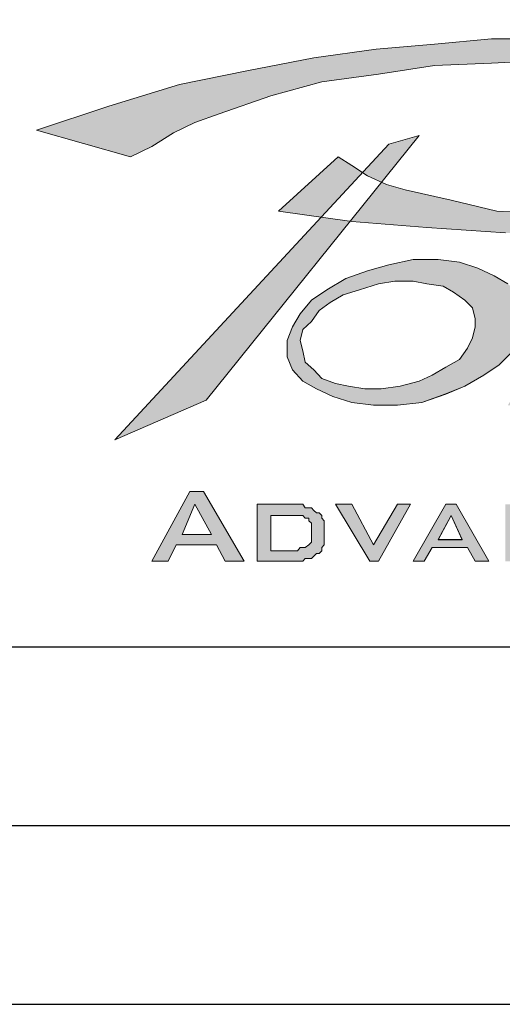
# Paper-space layout 'A4-H (Narrow)' of a CAD drawing. Header units: millimetres. Extents: x -4 to 293, y -4 to 206.
# Tile 3 of 16: x 91 to 104, y -4 to 24. Entities that reach past the tile are written whole.
import ezdxf

# ---------------------------------------------------------------- set-up
doc = ezdxf.new("R2010")
doc.units = ezdxf.units.MM
for name, color, linetype in [('Disegno1', 2, 'Continuous'), ('Tabella', 7, 'Continuous'), ('TabellaCampi', 2, 'Continuous'), ('TabellaIntestazioni', 1, 'Continuous')]:
    doc.layers.add(name, color=color, linetype=linetype)
doc.styles.get("Standard").update_dxf_attribs({"font": 'arial.ttf', "height": 4})

# ---------------------------------------------------------------- blocks, each defined once
blk = doc.blocks.new('L')
h = blk.add_hatch(color=5)
h.paths.add_polyline_path([(50.912, 9.696), (50.695, 9.334), (50.454, 9.021), (50.164, 8.659), (49.923, 8.274), (49.634, 7.912), (49.417, 7.526), (49.176, 7.213), (48.959, 6.852), (48.887, 6.707), (48.887, 6.466), (48.959, 6.321), (49.031, 6.177), (49.176, 6.104), (49.321, 6.008), (49.489, 5.935), (49.706, 5.935), (50.164, 5.935), (50.622, 6.104), (51.056, 6.249), (51.514, 6.393), (51.9, 6.707), (52.189, 6.924), (52.43, 7.141), (52.503, 7.382), (52.43, 7.382), (52.334, 7.382), (52.189, 7.382), (51.972, 7.31), (51.828, 7.31), (51.659, 7.31), (51.514, 7.31), (51.442, 7.31), (51.442, 7.213), (51.37, 7.141), (51.37, 7.068), (51.297, 6.924), (51.129, 6.852), (51.056, 6.707), (50.839, 6.61), (50.622, 6.466), (50.454, 6.393), (50.237, 6.393), (50.164, 6.393), (50.092, 6.393), (50.02, 6.466), (49.923, 6.538), (49.923, 6.707), (49.923, 6.779), (50.02, 6.996), (50.164, 7.382), (50.381, 7.912), (50.695, 8.346), (50.984, 8.876), (51.225, 9.334), (51.442, 9.624), (51.587, 9.696), (51.828, 9.696), (52.045, 9.792), (52.334, 9.792), (52.647, 9.792), (52.937, 9.696), (53.178, 9.696), (53.467, 9.624), (53.636, 9.551), (53.708, 9.624), (53.708, 9.696), (53.853, 9.865), (53.925, 10.009), (53.997, 10.154), (54.069, 10.299), (54.142, 10.467), (54.238, 10.54), (53.997, 10.54), (53.78, 10.54), (53.395, 10.467), (53.033, 10.467), (52.647, 10.395), (52.334, 10.299), (52.045, 10.226), (51.828, 10.226), (52.045, 10.467), (52.262, 10.757), (52.575, 11.07), (52.937, 11.359), (53.322, 11.745), (53.708, 12.034), (54.069, 12.348), (54.528, 12.637), (53.033, 12.637), (52.864, 12.42), (52.647, 12.203), (52.503, 11.89), (52.189, 11.6), (51.972, 11.215), (51.659, 10.829), (51.442, 10.467), (51.129, 10.009), (50.695, 10.009), (50.309, 9.937), (50.02, 9.937), (49.779, 9.865), (49.562, 9.865), (49.321, 9.865), (49.104, 9.865), (48.814, 9.937), (49.176, 10.54), (49.489, 11.07), (49.851, 11.432), (50.237, 11.745), (50.622, 11.89), (51.056, 11.962), (51.587, 11.962), (52.117, 11.817), (52.72, 12.565), (52.647, 12.637), (52.575, 12.637), (52.43, 12.637), (52.262, 12.637), (52.045, 12.637), (51.828, 12.565), (51.587, 12.565), (50.839, 12.492), (50.164, 12.275), (49.634, 11.89), (49.248, 11.504), (48.887, 11.142), (48.573, 10.684), (48.356, 10.226), (48.115, 9.937), (46.548, 9.937), (46.621, 9.865), (46.693, 9.696), (46.765, 9.624), (46.765, 9.551), (46.838, 9.479), (46.91, 9.407), (47.006, 9.407), (47.079, 9.407), (47.151, 9.407), (47.223, 9.407), (47.368, 9.407), (47.44, 9.407), (47.609, 9.407), (47.754, 9.407), (47.971, 9.479), (44.21, 4.2), (44.957, 3.597), (45.56, 4.441), (46.018, 5.188), (46.548, 5.935), (47.006, 6.707), (47.44, 7.454), (47.898, 8.129), (48.284, 8.804), (48.646, 9.479), (48.887, 9.551), (49.176, 9.551), (49.489, 9.551), (49.779, 9.624), (50.092, 9.624), (50.381, 9.624), (50.695, 9.624)])
h.paths.add_polyline_path([(46.548, 3.091), (48.212, 3.091), (48.212, 2.778), (46.91, 2.778), (46.91, 2.488), (47.681, 2.488), (47.681, 2.175), (46.91, 2.175), (46.91, 1.789), (48.212, 1.789), (48.212, 1.5), (46.548, 1.5)])
h.paths.add_polyline_path([(50.164, 2.778), (49.104, 2.778), (49.104, 2.488), (50.092, 2.488), (50.164, 2.488), (50.237, 2.488), (50.309, 2.488), (50.309, 2.392), (50.381, 2.392), (50.454, 2.32), (50.454, 2.247), (50.454, 2.175), (50.526, 2.175), (50.526, 2.103), (50.526, 1.886), (50.526, 1.789), (50.454, 1.789), (50.454, 1.717), (50.454, 1.645), (50.454, 1.572), (50.381, 1.572), (50.309, 1.5), (50.237, 1.5), (50.164, 1.5), (50.092, 1.5), (49.104, 1.5), (49.031, 1.5), (48.959, 1.5), (48.887, 1.5), (48.887, 1.572), (48.814, 1.572), (48.718, 1.645), (48.718, 1.717), (48.718, 1.789), (48.718, 1.886), (48.718, 1.958), (49.031, 1.958), (49.031, 1.789), (50.164, 1.789), (50.164, 2.175), (49.176, 2.175), (49.104, 2.175), (49.031, 2.175), (48.959, 2.175), (48.887, 2.175), (48.887, 2.247), (48.814, 2.247), (48.814, 2.32), (48.814, 2.392), (48.814, 2.488), (48.814, 2.561), (48.814, 2.705), (48.814, 2.778), (48.814, 2.85), (48.814, 2.922), (48.887, 2.995), (48.959, 3.091), (49.031, 3.091), (49.104, 3.091), (49.176, 3.091), (50.092, 3.091), (50.164, 3.091), (50.237, 3.091), (50.309, 3.091), (50.381, 2.995), (50.454, 2.922), (50.454, 2.85), (50.454, 2.778), (50.454, 2.705), (50.164, 2.633)])
h.paths.add_polyline_path([(46.163, 8.587), (46.163, 8.201), (46.09, 7.743), (45.873, 7.382), (45.488, 6.996), (45.03, 6.707), (44.596, 6.393), (43.993, 6.177), (43.294, 6.008), (42.619, 5.863), (41.944, 5.863), (41.414, 5.935), (40.811, 6.104), (40.377, 6.321), (39.992, 6.538), (39.702, 6.924), (39.534, 7.31), (39.534, 7.671), (39.702, 8.057), (39.919, 8.418), (40.209, 8.804), (40.667, 9.093), (41.197, 9.407), (41.8, 9.624), (42.475, 9.865), (43.077, 9.937), (43.752, 9.937), (44.355, 9.865), (44.885, 9.696), (45.343, 9.551), (45.705, 9.262), (46.018, 8.949)])
h.paths.add_polyline_path([(42.089, 9.262), (42.547, 9.334), (43.077, 9.334), (43.463, 9.334), (43.897, 9.19), (44.21, 9.021), (44.499, 8.876), (44.741, 8.587), (44.813, 8.346), (44.813, 8.057), (44.741, 7.743), (44.596, 7.454), (44.355, 7.213), (43.993, 6.924), (43.608, 6.779), (43.222, 6.538), (42.692, 6.466), (42.258, 6.393), (41.727, 6.393), (41.269, 6.393), (40.884, 6.538), (40.522, 6.707), (40.305, 6.852), (40.064, 7.068), (39.992, 7.382), (39.919, 7.671), (40.064, 7.984), (40.209, 8.274), (40.45, 8.515), (40.739, 8.732), (41.125, 8.949), (41.583, 9.19)], flags=16)
h.paths.add_polyline_path([(37.653, 10.082), (37.798, 10.082), (38.184, 10.082), (38.642, 10.009), (39.172, 10.009), (39.702, 9.937), (40.136, 9.865), (40.45, 9.865), (40.594, 9.792), (40.377, 9.696), (40.136, 9.624), (39.919, 9.479), (39.775, 9.407), (39.606, 9.262), (39.534, 9.19), (39.389, 9.021), (39.389, 8.949), (38.859, 9.262), (38.256, 9.407), (37.726, 9.551), (37.123, 9.551), (36.593, 9.551), (36.087, 9.479), (35.628, 9.407), (35.243, 9.262), (34.881, 9.093), (34.64, 8.949), (34.568, 8.804), (34.568, 8.659), (34.712, 8.515), (35.026, 8.346), (35.484, 8.274), (36.087, 8.274), (36.448, 8.274), (36.906, 8.274), (37.436, 8.201), (37.967, 8.201), (38.401, 8.057), (38.786, 7.816), (38.931, 7.743), (39.1, 7.526), (39.172, 7.382), (39.172, 7.141), (39.1, 7.068), (39.003, 6.996), (38.859, 6.852), (38.786, 6.779), (38.642, 6.61), (38.401, 6.538), (38.256, 6.466), (38.184, 6.393), (37.726, 6.249), (37.364, 6.177), (36.978, 6.104), (36.593, 6.008), (36.159, 6.008), (35.773, 5.935), (35.387, 6.008), (35.098, 6.008), (34.712, 6.104), (34.351, 6.177), (33.965, 6.321), (33.579, 6.466), (33.218, 6.61), (32.905, 6.779), (32.76, 6.996), (32.688, 7.141), (32.76, 7.141), (32.76, 7.213), (32.832, 7.213), (32.905, 7.31), (32.977, 7.31), (33.507, 6.924), (34.038, 6.61), (34.64, 6.466), (35.243, 6.321), (35.845, 6.321), (36.376, 6.321), (36.906, 6.393), (37.364, 6.466), (37.726, 6.61), (38.039, 6.779), (38.184, 6.996), (38.184, 7.141), (38.039, 7.31), (37.726, 7.526), (37.195, 7.599), (36.448, 7.671), (36.159, 7.743), (35.773, 7.816), (35.387, 7.912), (34.954, 8.057), (34.568, 8.201), (34.351, 8.346), (34.11, 8.659), (34.11, 8.876), (34.11, 9.093), (34.279, 9.262), (34.423, 9.407), (34.568, 9.551), (35.026, 9.792), (35.556, 9.937), (36.159, 10.009), (36.689, 10.082), (37.195, 10.082)])
h.paths.add_polyline_path([(34.881, 10.154), (34.568, 10.009), (34.351, 9.937), (34.11, 9.792), (33.893, 9.624), (33.748, 9.551), (33.579, 9.407), (33.507, 9.262), (33.435, 9.093), (33.29, 9.093), (33.146, 9.093), (32.905, 9.093), (32.76, 9.093), (32.615, 9.093), (32.374, 9.021), (32.23, 9.021), (32.013, 8.949), (31.482, 8.804), (31.024, 8.587), (30.494, 8.274), (29.964, 7.912), (29.457, 7.526), (28.999, 7.141), (28.541, 6.779), (28.252, 6.393), (28.156, 6.321), (28.011, 6.177), (27.939, 6.104), (27.794, 5.935), (27.722, 5.791), (27.553, 5.719), (27.481, 5.646), (27.481, 5.574), (27.408, 5.719), (27.408, 5.791), (27.336, 5.935), (27.264, 6.008), (27.264, 6.104), (27.191, 6.249), (27.119, 6.321), (27.119, 6.466), (27.408, 6.779), (27.722, 7.141), (28.011, 7.526), (28.252, 7.912), (28.397, 8.346), (28.614, 8.804), (28.758, 9.262), (28.999, 9.792), (30.663, 10.009), (30.494, 9.696), (30.277, 9.479), (30.06, 9.19), (29.819, 8.876), (29.602, 8.587), (29.361, 8.274), (29.144, 7.912), (28.927, 7.599), (29.144, 7.743), (29.361, 7.912), (29.602, 8.129), (29.891, 8.274), (30.205, 8.515), (30.494, 8.732), (30.735, 8.876), (30.952, 9.021), (31.169, 9.093), (31.41, 9.262), (31.627, 9.334), (31.868, 9.479), (32.085, 9.551), (32.302, 9.696), (32.543, 9.792), (32.688, 9.865), (33.146, 10.009), (33.579, 10.082), (34.038, 10.154), (34.351, 10.154), (34.64, 10.226), (34.785, 10.154)])
h.paths.add_polyline_path([(37.581, 3.091), (37.653, 3.091), (37.653, 2.995), (37.726, 2.995), (37.726, 2.922), (37.798, 2.922), (37.798, 2.85), (37.798, 2.778), (37.798, 2.705), (37.798, 1.886), (37.798, 1.789), (37.798, 1.717), (37.798, 1.645), (37.726, 1.645), (37.726, 1.572), (37.653, 1.572), (37.653, 1.5), (37.581, 1.5), (37.509, 1.5), (37.436, 1.5), (36.231, 1.5), (36.159, 1.5), (36.087, 1.5), (35.99, 1.5), (35.99, 1.572), (35.918, 1.572), (35.918, 1.645), (35.845, 1.645), (35.845, 1.717), (35.845, 1.789), (35.845, 1.886), (35.845, 2.705), (35.845, 2.778), (35.845, 2.85), (35.845, 2.922), (35.918, 2.922), (35.918, 2.995), (35.99, 2.995), (35.99, 3.091), (36.087, 3.091), (36.159, 3.091), (36.231, 3.091), (37.436, 3.091), (37.509, 3.091)])
h.paths.add_polyline_path([(38.497, 3.091), (38.859, 3.091), (38.859, 1.789), (39.992, 1.789), (39.992, 1.5), (38.497, 1.5)])
h.paths.add_polyline_path([(42.017, 2.778), (40.739, 2.778), (40.739, 1.789), (42.017, 1.789)], flags=16)
h.paths.add_polyline_path([(40.45, 2.705), (40.45, 2.778), (40.45, 2.85), (40.45, 2.922), (40.45, 2.995), (40.522, 2.995), (40.594, 3.091), (40.667, 3.091), (40.739, 3.091), (40.811, 3.091), (41.944, 3.091), (42.017, 3.091), (42.089, 3.091), (42.185, 3.091), (42.258, 3.091), (42.258, 2.995), (42.33, 2.995), (42.33, 2.922), (42.33, 2.85), (42.402, 2.85), (42.402, 2.778), (42.402, 2.705), (42.402, 1.886), (42.402, 1.789), (42.402, 1.717), (42.33, 1.717), (42.33, 1.645), (42.33, 1.572), (42.258, 1.572), (42.258, 1.5), (42.185, 1.5), (42.089, 1.5), (42.017, 1.5), (41.944, 1.5), (40.811, 1.5), (40.739, 1.5), (40.667, 1.5), (40.594, 1.5), (40.522, 1.572), (40.45, 1.572), (40.45, 1.645), (40.45, 1.717), (40.45, 1.789), (40.45, 1.886)])
h.paths.add_polyline_path([(44.499, 2.778), (43.391, 2.778), (43.391, 1.789), (44.499, 1.789), (44.499, 2.103), (43.897, 2.103), (43.897, 2.392), (44.885, 2.392), (44.885, 1.886), (44.885, 1.789), (44.885, 1.717), (44.813, 1.645), (44.813, 1.572), (44.741, 1.572), (44.741, 1.5), (44.668, 1.5), (44.596, 1.5), (44.499, 1.5), (43.391, 1.5), (43.294, 1.5), (43.222, 1.5), (43.15, 1.5), (43.077, 1.572), (43.005, 1.645), (43.005, 1.717), (43.005, 1.789), (43.005, 1.886), (43.005, 2.705), (43.005, 2.778), (43.005, 2.85), (43.005, 2.922), (43.077, 2.995), (43.15, 3.091), (43.222, 3.091), (43.294, 3.091), (43.391, 3.091), (44.499, 3.091), (44.596, 3.091), (44.668, 3.091), (44.741, 3.091), (44.741, 2.995), (44.813, 2.995), (44.813, 2.922), (44.885, 2.85), (44.885, 2.778), (44.885, 2.705), (44.499, 2.633)])
h.paths.add_polyline_path([(45.488, 3.091), (45.873, 3.091), (45.873, 1.5), (45.488, 1.5)])
h.paths.add_polyline_path([(29.747, 3.091), (29.819, 3.091), (29.891, 3.091), (29.964, 3.091), (29.964, 2.995), (30.06, 2.995), (30.06, 2.922), (30.132, 2.85), (30.132, 2.778), (30.132, 2.705), (30.132, 2.561), (29.747, 2.488), (29.747, 2.778), (28.758, 2.778), (28.758, 1.789), (29.747, 1.789), (29.747, 2.103), (30.132, 2.03), (30.132, 1.886), (30.132, 1.789), (30.132, 1.717), (30.06, 1.645), (30.06, 1.572), (29.964, 1.572), (29.964, 1.5), (29.891, 1.5), (29.819, 1.5), (29.747, 1.5), (28.758, 1.5), (28.686, 1.5), (28.614, 1.5), (28.541, 1.5), (28.469, 1.572), (28.397, 1.645), (28.397, 1.717), (28.397, 1.789), (28.397, 1.886), (28.397, 2.705), (28.397, 2.778), (28.397, 2.85), (28.397, 2.922), (28.469, 2.995), (28.541, 3.091), (28.614, 3.091), (28.686, 3.091), (28.758, 3.091)])
h.paths.add_polyline_path([(30.735, 3.091), (31.097, 3.091), (31.097, 2.488), (32.23, 2.488), (32.23, 3.091), (32.615, 3.091), (32.615, 1.5), (32.23, 1.5), (32.23, 2.175), (31.097, 2.175), (31.097, 1.5), (30.735, 1.5)])
h.paths.add_polyline_path([(33.29, 3.091), (33.579, 3.091), (34.881, 2.03), (34.881, 3.091), (35.17, 3.091), (35.17, 1.5), (34.954, 1.5), (33.676, 2.561), (33.676, 1.5), (33.29, 1.5)])
h.paths.add_polyline_path([(37.436, 2.778), (36.231, 2.778), (36.231, 1.789), (37.436, 1.789)], flags=16)
h.paths.add_polyline_path([(27.481, 9.021), (27.191, 9.334), (26.806, 9.551), (26.275, 9.696), (25.673, 9.865), (25.07, 9.865), (24.395, 9.865), (23.72, 9.696), (23.045, 9.551), (22.443, 9.334), (21.912, 9.021), (21.551, 8.659), (21.237, 8.346), (21.02, 7.984), (20.948, 7.599), (21.02, 7.213), (21.165, 6.852), (21.551, 6.538), (21.912, 6.321), (22.443, 6.177), (22.973, 6.008), (23.648, 6.008), (24.323, 6.008), (24.998, 6.104), (25.239, 6.177), (25.456, 6.249), (25.769, 6.393), (26.058, 6.466), (26.275, 6.61), (26.589, 6.707), (26.806, 6.852), (27.047, 6.924), (25.842, 7.141), (25.673, 6.996), (25.456, 6.852), (25.167, 6.707), (24.853, 6.61), (24.178, 6.466), (23.431, 6.466), (23.045, 6.466), (22.756, 6.538), (22.443, 6.61), (22.153, 6.779), (21.84, 6.924), (21.695, 7.141), (21.551, 7.454), (21.454, 7.743), (27.481, 7.599), (27.553, 7.743), (27.649, 7.912), (27.722, 7.984), (27.722, 8.129), (27.722, 8.274), (27.722, 8.418), (27.722, 8.587), (27.722, 8.659)])
h.paths.add_polyline_path([(22.901, 8.949), (23.262, 9.021), (23.648, 9.093), (23.865, 9.19), (24.251, 9.262), (24.636, 9.262), (25.07, 9.262), (25.6, 9.19), (26.058, 9.093), (26.372, 8.876), (26.516, 8.732), (26.589, 8.587), (26.589, 8.418), (26.589, 8.201), (21.454, 7.984), (21.623, 8.201), (21.84, 8.418), (22.226, 8.659), (22.515, 8.804)], flags=16)
h.paths.add_polyline_path([(20.707, 15.506), (21.84, 15.12), (22.973, 14.758), (23.865, 14.373), (24.636, 14.083), (25.239, 13.698), (25.673, 13.408), (26.058, 13.095), (26.203, 12.806), (26.275, 12.565), (26.203, 12.348), (26.058, 12.107), (25.769, 11.89), (25.383, 11.673), (24.323, 11.359), (22.973, 11.07), (21.31, 10.829), (19.429, 10.684), (17.404, 10.612), (15.283, 10.612), (13.114, 10.684), (10.92, 10.829), (8.823, 10.998), (6.774, 11.287), (8.437, 12.806), (8.823, 12.565), (9.257, 12.275), (9.787, 12.034), (10.317, 11.89), (11.595, 11.6), (12.873, 11.287), (14.319, 11.215), (15.813, 11.142), (17.236, 11.142), (18.682, 11.215), (20.032, 11.359), (21.237, 11.6), (22.298, 11.89), (23.118, 12.203), (23.431, 12.42), (23.648, 12.565), (23.793, 12.806), (23.865, 13.023), (23.865, 13.24), (23.793, 13.481), (23.576, 13.698), (23.359, 13.915), (22.756, 14.3), (21.985, 14.614), (21.02, 14.831), (19.887, 15.048), (18.61, 15.289), (17.236, 15.433), (15.813, 15.506), (14.222, 15.506), (12.728, 15.433), (11.137, 15.361), (9.57, 15.12), (7.979, 14.903), (6.557, 14.517), (5.11, 14.011), (4.435, 13.77), (3.833, 13.481), (3.23, 13.095), (2.628, 12.806), (0, 13.553), (2.025, 14.228), (4.002, 14.831), (5.882, 15.216), (7.762, 15.578), (9.498, 15.819), (11.137, 15.964), (12.728, 16.108), (14.15, 16.108), (15.597, 16.108), (16.874, 16.036), (18.007, 15.891), (19.044, 15.819)])
h.paths.add_polyline_path([(20.707, 9.696), (21.02, 9.865), (21.237, 10.009), (21.551, 10.154), (21.768, 10.154), (21.985, 10.154), (22.153, 10.154), (22.298, 10.154), (22.37, 10.154), (22.443, 10.154), (22.587, 10.082), (22.828, 10.009), (23.045, 9.865), (22.443, 9.792), (21.84, 9.551), (21.237, 9.334), (20.635, 8.949), (20.104, 8.587), (19.646, 8.201), (19.285, 7.912), (18.971, 7.671), (16.729, 5.646), (16.633, 5.646), (16.633, 5.719), (16.561, 5.719), (16.488, 5.719), (16.416, 5.791), (16.344, 5.791), (16.271, 5.863), (16.344, 6.008), (16.488, 6.249), (16.561, 6.466), (16.633, 6.707), (16.802, 6.924), (16.874, 7.068), (16.946, 7.31), (17.019, 7.454), (17.091, 7.671), (17.236, 7.912), (17.332, 8.129), (17.404, 8.274), (17.549, 8.515), (17.621, 8.732), (17.694, 8.949), (17.838, 9.19), (17.766, 9.093), (17.694, 9.021), (17.549, 8.949), (17.477, 8.876), (17.332, 8.804), (17.163, 8.732), (16.946, 8.587), (16.802, 8.515), (16.633, 8.346), (16.416, 8.274), (16.271, 8.129), (16.127, 7.984), (15.886, 7.816), (15.741, 7.743), (15.597, 7.599), (15.524, 7.526), (15.283, 7.382), (15.066, 7.141), (14.922, 6.996), (14.68, 6.852), (14.536, 6.61), (14.391, 6.393), (14.222, 6.177), (14.078, 5.935), (14.078, 5.863), (14.006, 5.863), (14.006, 5.791), (13.933, 5.719), (13.861, 5.574), (13.789, 5.646), (13.716, 5.719), (13.62, 5.719), (13.548, 5.791), (13.475, 5.791), (13.403, 5.863), (13.258, 5.863), (13.186, 5.863), (13.331, 6.104), (13.403, 6.321), (13.548, 6.538), (13.716, 6.779), (13.789, 6.996), (13.933, 7.141), (14.006, 7.382), (14.078, 7.599), (14.15, 7.816), (14.319, 8.057), (14.391, 8.274), (14.464, 8.515), (14.608, 8.732), (14.753, 9.021), (14.825, 9.262), (14.994, 9.479), (15.138, 9.551), (15.355, 9.551), (15.597, 9.624), (15.813, 9.696), (15.958, 9.792), (16.199, 9.792), (16.416, 9.865), (16.633, 9.937), (16.416, 9.696), (16.271, 9.479), (16.127, 9.19), (15.886, 8.949), (15.741, 8.659), (15.524, 8.346), (15.283, 7.912), (14.922, 7.454), (15.138, 7.526), (15.283, 7.671), (15.524, 7.816), (15.669, 7.984), (15.886, 8.129), (16.127, 8.274), (16.271, 8.418), (16.488, 8.587), (16.633, 8.732), (16.874, 8.804), (17.091, 9.021), (17.332, 9.19), (17.621, 9.334), (17.838, 9.479), (18.079, 9.624), (18.369, 9.792), (18.441, 9.792), (18.537, 9.792), (18.682, 9.792), (18.754, 9.792), (18.827, 9.792), (18.971, 9.792), (19.044, 9.792), (19.14, 9.792), (18.971, 9.479), (18.754, 9.19), (18.537, 8.876), (18.296, 8.515), (18.079, 8.057), (17.766, 7.599), (17.477, 7.068), (17.163, 6.538), (17.694, 6.924), (18.224, 7.454), (18.827, 7.984), (19.429, 8.659), (20.104, 9.19)])
h.paths.add_polyline_path([(12.342, 9.696), (12.8, 9.479), (13.186, 9.262), (13.475, 8.949), (13.62, 8.587), (13.62, 8.129), (13.548, 7.743), (13.331, 7.382), (12.945, 6.996), (12.511, 6.707), (11.981, 6.393), (11.45, 6.177), (10.775, 5.935), (10.1, 5.863), (9.425, 5.863), (8.823, 5.935), (8.292, 6.104), (7.834, 6.321), (7.449, 6.538), (7.159, 6.852), (7.015, 7.213), (7.015, 7.671), (7.159, 8.057), (7.376, 8.418), (7.69, 8.804), (8.124, 9.093), (8.654, 9.407), (9.257, 9.624), (9.859, 9.792), (10.534, 9.937), (11.233, 9.937), (11.836, 9.865)])
h.paths.add_polyline_path([(21.695, 2.561), (21.623, 2.633), (21.551, 2.705), (21.454, 2.705), (21.454, 2.778), (21.382, 2.778), (21.31, 2.778), (21.237, 2.778), (21.165, 2.778), (20.49, 2.778), (20.49, 1.789), (21.02, 1.789), (21.093, 1.789), (21.165, 1.789), (21.237, 1.789), (21.31, 1.789), (21.382, 1.886), (21.454, 1.886), (21.551, 1.886), (21.623, 1.958), (21.623, 2.03), (21.695, 2.103), (21.695, 2.175), (21.695, 2.247), (21.695, 2.32), (21.695, 2.392), (21.695, 2.488)], flags=16)
h.paths.add_polyline_path([(21.165, 3.091), (21.31, 3.091), (21.382, 3.091), (21.454, 3.091), (21.551, 2.995), (21.623, 2.995), (21.695, 2.922), (21.768, 2.922), (21.84, 2.85), (21.912, 2.85), (21.912, 2.778), (21.985, 2.705), (21.985, 2.633), (22.057, 2.561), (22.057, 2.488), (22.057, 2.392), (22.057, 2.32), (22.057, 2.175), (22.057, 2.103), (22.057, 2.03), (21.985, 1.958), (21.985, 1.886), (21.912, 1.789), (21.912, 1.717), (21.84, 1.717), (21.768, 1.645), (21.695, 1.572), (21.623, 1.572), (21.551, 1.572), (21.382, 1.5), (21.31, 1.5), (21.165, 1.5), (21.093, 1.5), (20.104, 1.5), (20.104, 3.091)])
h.paths.add_polyline_path([(24.636, 3.091), (23.72, 3.091), (23.72, 3.453), (25.914, 3.453), (25.914, 3.091), (25.07, 3.091), (25.07, 1.5), (24.636, 1.5)])
h.paths.add_polyline_path([(26.203, 3.091), (27.866, 3.091), (27.866, 2.778), (26.589, 2.778), (26.589, 2.488), (27.336, 2.488), (27.336, 2.175), (26.589, 2.175), (26.589, 1.789), (27.866, 1.789), (27.866, 1.5), (26.203, 1.5)])
h.paths.add_polyline_path([(13.114, 3.091), (13.331, 3.091), (14.608, 2.03), (14.608, 3.091), (14.994, 3.091), (14.994, 1.5), (14.68, 1.5), (13.403, 2.561), (13.403, 1.5), (13.114, 1.5)])
h.paths.add_polyline_path([(16.946, 2.778), (15.958, 2.778), (15.958, 1.789), (16.946, 1.789), (16.946, 2.103), (17.332, 2.03), (17.332, 1.886), (17.332, 1.789), (17.332, 1.717), (17.332, 1.645), (17.236, 1.572), (17.163, 1.5), (17.091, 1.5), (17.019, 1.5), (16.946, 1.5), (15.958, 1.5), (15.886, 1.5), (15.813, 1.5), (15.741, 1.5), (15.741, 1.572), (15.669, 1.572), (15.669, 1.645), (15.597, 1.717), (15.597, 1.789), (15.597, 1.886), (15.597, 2.705), (15.597, 2.778), (15.597, 2.85), (15.669, 2.922), (15.669, 2.995), (15.741, 2.995), (15.741, 3.091), (15.813, 3.091), (15.886, 3.091), (15.958, 3.091), (16.946, 3.091), (17.019, 3.091), (17.091, 3.091), (17.163, 3.091), (17.236, 2.995), (17.332, 2.922), (17.332, 2.85), (17.332, 2.778), (17.332, 2.705), (17.332, 2.561), (16.946, 2.488)])
h.paths.add_polyline_path([(17.935, 3.091), (19.574, 3.091), (19.574, 2.778), (18.296, 2.778), (18.296, 2.488), (19.044, 2.488), (19.044, 2.175), (18.296, 2.175), (18.296, 1.789), (19.574, 1.789), (19.574, 1.5), (17.935, 1.5)])
h.paths.add_polyline_path([(12.27, 8.274), (12.27, 8.057), (12.198, 7.743), (12.053, 7.454), (11.836, 7.141), (11.45, 6.924), (11.065, 6.707), (10.703, 6.538), (10.173, 6.393), (9.642, 6.321), (9.184, 6.321), (8.726, 6.393), (8.365, 6.466), (7.979, 6.61), (7.762, 6.852), (7.521, 7.068), (7.449, 7.382), (7.376, 7.671), (7.449, 7.984), (7.69, 8.201), (7.907, 8.515), (8.22, 8.732), (8.582, 8.949), (9.04, 9.093), (9.57, 9.262), (10.028, 9.334), (10.534, 9.334), (10.92, 9.262), (11.378, 9.19), (11.667, 9.021), (11.981, 8.804), (12.198, 8.587)], flags=16)
h.paths.add_polyline_path([(10.703, 13.408), (9.859, 13.167), (2.194, 4.899), (4.749, 6.008)])
h.paths.add_polyline_path([(4.291, 3.453), (4.677, 3.453), (5.81, 1.5), (5.279, 1.5), (5.038, 1.958), (3.905, 1.958), (3.688, 1.5), (3.23, 1.5)])
h.paths.add_polyline_path([(7.69, 2.561), (7.617, 2.633), (7.617, 2.705), (7.521, 2.705), (7.449, 2.778), (7.376, 2.778), (7.304, 2.778), (7.232, 2.778), (7.159, 2.778), (6.557, 2.778), (6.557, 1.789), (7.015, 1.789), (7.087, 1.789), (7.159, 1.789), (7.232, 1.789), (7.304, 1.789), (7.376, 1.886), (7.449, 1.886), (7.521, 1.886), (7.617, 1.958), (7.69, 2.03), (7.69, 2.103), (7.69, 2.175), (7.69, 2.247), (7.69, 2.32), (7.69, 2.392), (7.69, 2.488)], flags=16)
h.paths.add_polyline_path([(6.171, 3.091), (7.159, 3.091), (7.304, 3.091), (7.376, 3.091), (7.449, 3.091), (7.521, 2.995), (7.69, 2.995), (7.762, 2.922), (7.834, 2.85), (7.907, 2.85), (7.979, 2.778), (7.979, 2.705), (8.051, 2.633), (8.051, 2.561), (8.051, 2.488), (8.051, 2.392), (8.051, 2.32), (8.051, 2.175), (8.051, 2.103), (8.051, 2.03), (8.051, 1.958), (7.979, 1.886), (7.979, 1.789), (7.907, 1.717), (7.834, 1.717), (7.762, 1.645), (7.69, 1.572), (7.617, 1.572), (7.521, 1.572), (7.449, 1.5), (7.304, 1.5), (7.232, 1.5), (7.087, 1.5), (6.171, 1.5)])
h.paths.add_polyline_path([(8.365, 3.091), (8.823, 3.091), (9.425, 1.958), (10.1, 3.091), (10.462, 3.091), (9.57, 1.5), (9.329, 1.5)])
h.paths.add_polyline_path([(11.45, 3.091), (11.74, 3.091), (12.656, 1.5), (12.27, 1.5), (12.053, 1.886), (11.065, 1.886), (10.848, 1.5), (10.534, 1.5)])
h.paths.add_polyline_path([(11.233, 2.103), (11.908, 2.103), (11.595, 2.778)], flags=16)
h.paths.add_polyline_path([(4.074, 2.247), (4.893, 2.247), (4.435, 3.091)], flags=16)
at = {"layer": 'Tabella', "color": 7, "lineweight": 0}
for p, q in [((11.137, 15.964), (12.728, 16.108)), ((12.728, 16.108), (14.15, 16.108)), ((7.762, 15.578), (9.498, 15.819)), ((9.498, 15.819), (11.137, 15.964)), ((5.882, 15.216), (7.762, 15.578)), ((12.728, 15.433), (11.137, 15.361)), ((14.222, 15.506), (12.728, 15.433)), ((4.002, 14.831), (5.882, 15.216)), ((11.137, 15.361), (9.57, 15.12)), ((7.979, 14.903), (6.557, 14.517)), ((9.57, 15.12), (7.979, 14.903)), ((2.025, 14.228), (4.002, 14.831)), ((6.557, 14.517), (5.11, 14.011)), ((0, 13.553), (2.025, 14.228)), ((4.435, 13.77), (3.833, 13.481)), ((5.11, 14.011), (4.435, 13.77)), ((0, 13.553), (0, 13.553)), ((2.628, 12.806), (0, 13.553)), ((3.833, 13.481), (3.23, 13.095)), ((4.749, 6.008), (10.703, 13.408)), ((10.703, 13.408), (9.859, 13.167)), ((9.859, 13.167), (2.194, 4.899)), ((3.23, 13.095), (2.628, 12.806)), ((9.859, 13.167), (9.859, 13.167)), ((6.774, 11.287), (8.437, 12.806)), ((8.437, 12.806), (8.823, 12.565)), ((8.823, 12.565), (9.257, 12.275)), ((9.257, 12.275), (9.787, 12.034)), ((9.787, 12.034), (10.317, 11.89)), ((10.317, 11.89), (11.595, 11.6)), ((11.595, 11.6), (12.873, 11.287)), ((8.823, 10.998), (6.774, 11.287)), ((12.873, 11.287), (14.319, 11.215)), ((10.92, 10.829), (8.823, 10.998)), ((13.114, 10.684), (10.92, 10.829)), ((9.859, 9.792), (10.534, 9.937)), ((10.534, 9.937), (11.233, 9.937)), ((11.233, 9.937), (11.836, 9.865)), ((9.257, 9.624), (9.859, 9.792)), ((9.859, 9.792), (9.859, 9.792)), ((11.836, 9.865), (12.342, 9.696)), ((12.342, 9.696), (12.8, 9.479)), ((8.124, 9.093), (8.654, 9.407)), ((8.654, 9.407), (9.257, 9.624)), ((12.8, 9.479), (13.186, 9.262)), ((7.69, 8.804), (8.124, 9.093)), ((8.582, 8.949), (9.04, 9.093)), ((9.04, 9.093), (9.57, 9.262)), ((9.57, 9.262), (10.028, 9.334)), ((9.57, 9.262), (9.57, 9.262)), ((10.028, 9.334), (10.534, 9.334)), ((10.534, 9.334), (10.92, 9.262)), ((10.92, 9.262), (11.378, 9.19)), ((11.378, 9.19), (11.667, 9.021)), ((8.22, 8.732), (8.582, 8.949)), ((11.667, 9.021), (11.981, 8.804)), ((7.376, 8.418), (7.69, 8.804)), ((7.907, 8.515), (8.22, 8.732)), ((11.981, 8.804), (12.198, 8.587)), ((12.198, 8.587), (12.27, 8.274)), ((7.159, 8.057), (7.376, 8.418)), ((7.69, 8.201), (7.907, 8.515)), ((12.27, 8.274), (12.27, 8.057)), ((7.015, 7.671), (7.159, 8.057)), ((7.449, 7.984), (7.69, 8.201)), ((12.27, 8.057), (12.198, 7.743)), ((7.376, 7.671), (7.449, 7.984)), ((12.198, 7.743), (12.053, 7.454)), ((7.015, 7.213), (7.015, 7.671)), ((7.449, 7.382), (7.376, 7.671)), ((12.053, 7.454), (11.836, 7.141)), ((7.159, 6.852), (7.015, 7.213)), ((7.521, 7.068), (7.449, 7.382)), ((13.331, 7.382), (12.945, 6.996)), ((7.762, 6.852), (7.521, 7.068)), ((11.45, 6.924), (11.065, 6.707)), ((11.836, 7.141), (11.45, 6.924)), ((12.945, 6.996), (12.511, 6.707)), ((7.449, 6.538), (7.159, 6.852)), ((7.979, 6.61), (7.762, 6.852)), ((8.365, 6.466), (7.979, 6.61)), ((11.065, 6.707), (10.703, 6.538)), ((12.511, 6.707), (11.981, 6.393)), ((7.834, 6.321), (7.449, 6.538)), ((8.726, 6.393), (8.365, 6.466)), ((9.184, 6.321), (8.726, 6.393)), ((10.173, 6.393), (9.642, 6.321)), ((10.703, 6.538), (10.173, 6.393)), ((11.981, 6.393), (11.45, 6.177)), ((8.292, 6.104), (7.834, 6.321)), ((8.823, 5.935), (8.292, 6.104)), ((9.642, 6.321), (9.184, 6.321)), ((11.45, 6.177), (10.775, 5.935)), ((2.194, 4.899), (4.749, 6.008)), ((9.425, 5.863), (8.823, 5.935)), ((10.1, 5.863), (9.425, 5.863)), ((10.775, 5.935), (10.1, 5.863)), ((3.23, 1.5), (4.291, 3.453)), ((4.291, 3.453), (4.677, 3.453)), ((4.677, 3.453), (5.81, 1.5)), ((4.435, 3.091), (4.074, 2.247)), ((4.893, 2.247), (4.435, 3.091)), ((6.171, 3.091), (7.159, 3.091)), ((6.171, 1.5), (6.171, 3.091)), ((7.159, 3.091), (7.304, 3.091)), ((7.304, 3.091), (7.376, 3.091)), ((7.376, 3.091), (7.449, 3.091)), ((7.449, 3.091), (7.521, 2.995)), ((8.365, 3.091), (8.823, 3.091)), ((9.329, 1.5), (8.365, 3.091)), ((8.823, 3.091), (9.425, 1.958)), ((9.425, 1.958), (10.1, 3.091)), ((10.462, 3.091), (9.57, 1.5)), ((10.1, 3.091), (10.462, 3.091)), ((10.534, 1.5), (11.45, 3.091)), ((11.45, 3.091), (11.74, 3.091)), ((11.74, 3.091), (12.656, 1.5)), ((6.557, 2.778), (6.557, 1.789)), ((7.159, 2.778), (6.557, 2.778)), ((7.232, 2.778), (7.159, 2.778)), ((7.304, 2.778), (7.232, 2.778)), ((7.376, 2.778), (7.304, 2.778)), ((7.449, 2.778), (7.376, 2.778)), ((7.521, 2.705), (7.449, 2.778)), ((7.521, 2.995), (7.69, 2.995)), ((7.69, 2.995), (7.762, 2.922)), ((7.762, 2.922), (7.834, 2.85)), ((7.834, 2.85), (7.907, 2.85)), ((7.907, 2.85), (7.979, 2.778)), ((7.979, 2.778), (7.979, 2.705)), ((11.595, 2.778), (11.233, 2.103)), ((11.908, 2.103), (11.595, 2.778)), ((7.617, 2.705), (7.521, 2.705)), ((7.617, 2.633), (7.617, 2.705)), ((7.69, 2.561), (7.617, 2.633)), ((7.69, 2.488), (7.69, 2.561)), ((7.69, 2.392), (7.69, 2.488)), ((7.979, 2.705), (8.051, 2.633)), ((8.051, 2.633), (8.051, 2.561)), ((8.051, 2.561), (8.051, 2.488)), ((8.051, 2.488), (8.051, 2.392)), ((4.074, 2.247), (4.074, 2.247)), ((4.074, 2.247), (4.893, 2.247)), ((7.69, 2.32), (7.69, 2.392)), ((7.69, 2.247), (7.69, 2.32)), ((7.69, 2.175), (7.69, 2.247)), ((8.051, 2.392), (8.051, 2.32)), ((8.051, 2.32), (8.051, 2.175)), ((3.905, 1.958), (3.688, 1.5)), ((5.038, 1.958), (3.905, 1.958)), ((5.279, 1.5), (5.038, 1.958)), ((7.521, 1.886), (7.617, 1.958)), ((7.617, 1.958), (7.69, 2.03)), ((7.69, 2.103), (7.69, 2.175)), ((7.69, 2.03), (7.69, 2.103)), ((8.051, 1.958), (7.979, 1.886)), ((8.051, 2.175), (8.051, 2.103)), ((8.051, 2.103), (8.051, 2.03)), ((8.051, 2.03), (8.051, 1.958)), ((11.233, 2.103), (11.233, 2.103)), ((11.233, 2.103), (11.908, 2.103)), ((6.557, 1.789), (6.557, 1.789)), ((6.557, 1.789), (7.015, 1.789)), ((7.015, 1.789), (7.087, 1.789)), ((7.087, 1.789), (7.159, 1.789)), ((7.159, 1.789), (7.232, 1.789)), ((7.232, 1.789), (7.304, 1.789)), ((7.304, 1.789), (7.376, 1.886)), ((7.376, 1.886), (7.449, 1.886)), ((7.449, 1.886), (7.521, 1.886)), ((7.834, 1.717), (7.762, 1.645)), ((7.907, 1.717), (7.834, 1.717)), ((7.979, 1.789), (7.907, 1.717)), ((7.979, 1.886), (7.979, 1.789)), ((11.065, 1.886), (10.848, 1.5)), ((12.053, 1.886), (11.065, 1.886)), ((12.27, 1.5), (12.053, 1.886)), ((3.23, 1.5), (3.23, 1.5)), ((3.688, 1.5), (3.23, 1.5)), ((5.81, 1.5), (5.279, 1.5)), ((6.171, 1.5), (6.171, 1.5)), ((7.087, 1.5), (6.171, 1.5)), ((7.232, 1.5), (7.087, 1.5)), ((7.304, 1.5), (7.232, 1.5)), ((7.449, 1.5), (7.304, 1.5)), ((7.521, 1.572), (7.449, 1.5)), ((7.617, 1.572), (7.521, 1.572)), ((7.69, 1.572), (7.617, 1.572)), ((7.762, 1.645), (7.69, 1.572)), ((9.329, 1.5), (9.329, 1.5)), ((9.57, 1.5), (9.329, 1.5)), ((10.534, 1.5), (10.534, 1.5)), ((10.848, 1.5), (10.534, 1.5)), ((12.656, 1.5), (12.27, 1.5))]:
    blk.add_line(p, q, dxfattribs=at)
blk = doc.blocks.new('powersoft')
at = {"layer": 'Tabella', "color": 7, "lineweight": 0}
for p, q in [((-172.502, 16.711), (-170.863, 16.855)), ((-170.863, 16.855), (-169.272, 17)), ((-169.272, 17), (-167.85, 17)), ((-174.238, 16.47), (-172.502, 16.711)), ((-176.118, 16.108), (-174.238, 16.47)), ((-170.863, 16.253), (-172.43, 16.012)), ((-169.272, 16.325), (-170.863, 16.253)), ((-167.778, 16.397), (-169.272, 16.325)), ((-177.998, 15.722), (-176.118, 16.108)), ((-172.43, 16.012), (-174.021, 15.795)), ((-179.975, 15.12), (-177.998, 15.722)), ((-174.021, 15.795), (-175.443, 15.409)), ((-175.443, 15.409), (-176.89, 14.903)), ((-182, 14.445), (-179.975, 15.12)), ((-176.89, 14.903), (-177.565, 14.662)), ((-177.565, 14.662), (-178.167, 14.372)), ((-182, 14.445), (-182, 14.445)), ((-179.372, 13.697), (-182, 14.445)), ((-178.167, 14.372), (-178.77, 13.987)), ((-172.141, 14.059), (-179.806, 5.791)), ((-177.251, 6.9), (-171.297, 14.3)), ((-171.297, 14.3), (-172.141, 14.059)), ((-172.141, 14.059), (-172.141, 14.059)), ((-178.77, 13.987), (-179.372, 13.697)), ((-175.226, 12.179), (-173.563, 13.697)), ((-173.563, 13.697), (-173.177, 13.456)), ((-173.177, 13.456), (-172.743, 13.167)), ((-172.743, 13.167), (-172.213, 12.926)), ((-172.213, 12.926), (-171.683, 12.781)), ((-171.683, 12.781), (-170.405, 12.492)), ((-170.405, 12.492), (-169.127, 12.179)), ((-173.177, 11.89), (-175.226, 12.179)), ((-169.127, 12.179), (-167.681, 12.107)), ((-171.08, 11.721), (-173.177, 11.89)), ((-168.886, 11.576), (-171.08, 11.721)), ((-172.141, 10.684), (-171.466, 10.829)), ((-171.466, 10.829), (-170.767, 10.829)), ((-170.767, 10.829), (-170.164, 10.757)), ((-170.164, 10.757), (-169.658, 10.588)), ((-173.346, 10.299), (-172.743, 10.516)), ((-172.743, 10.516), (-172.141, 10.684)), ((-172.141, 10.684), (-172.141, 10.684)), ((-169.658, 10.588), (-169.2, 10.371)), ((-173.876, 9.985), (-173.346, 10.299)), ((-172.43, 10.154), (-171.972, 10.226)), ((-171.972, 10.226), (-171.466, 10.226)), ((-171.466, 10.226), (-171.08, 10.154)), ((-169.2, 10.371), (-168.814, 10.154)), ((-174.31, 9.696), (-173.876, 9.985)), ((-173.418, 9.841), (-172.96, 9.985)), ((-172.96, 9.985), (-172.43, 10.154)), ((-172.43, 10.154), (-172.43, 10.154)), ((-171.08, 10.154), (-170.622, 10.082)), ((-170.622, 10.082), (-170.333, 9.913)), ((-174.624, 9.31), (-174.31, 9.696)), ((-173.78, 9.624), (-173.418, 9.841)), ((-170.333, 9.913), (-170.019, 9.696)), ((-170.019, 9.696), (-169.802, 9.479)), ((-174.31, 9.093), (-174.093, 9.407)), ((-174.093, 9.407), (-173.78, 9.624)), ((-169.802, 9.479), (-169.73, 9.166)), ((-174.841, 8.949), (-174.624, 9.31)), ((-174.551, 8.876), (-174.31, 9.093)), ((-169.73, 9.166), (-169.73, 8.949)), ((-174.985, 8.563), (-174.841, 8.949)), ((-174.624, 8.563), (-174.551, 8.876)), ((-169.73, 8.949), (-169.802, 8.635)), ((-174.985, 8.105), (-174.985, 8.563)), ((-174.551, 8.274), (-174.624, 8.563)), ((-169.802, 8.635), (-169.947, 8.346)), ((-174.479, 7.96), (-174.551, 8.274)), ((-169.947, 8.346), (-170.164, 8.033)), ((-168.669, 8.274), (-169.055, 7.888)), ((-174.841, 7.743), (-174.985, 8.105)), ((-170.164, 8.033), (-170.55, 7.816)), ((-174.551, 7.43), (-174.841, 7.743)), ((-174.238, 7.743), (-174.479, 7.96)), ((-174.021, 7.502), (-174.238, 7.743)), ((-170.55, 7.816), (-170.935, 7.599)), ((-169.055, 7.888), (-169.489, 7.599)), ((-173.635, 7.358), (-174.021, 7.502)), ((-170.935, 7.599), (-171.297, 7.43)), ((-169.489, 7.599), (-170.019, 7.285)), ((-174.166, 7.213), (-174.551, 7.43)), ((-173.708, 6.996), (-174.166, 7.213)), ((-173.274, 7.285), (-173.635, 7.358)), ((-172.816, 7.213), (-173.274, 7.285)), ((-172.358, 7.213), (-172.816, 7.213)), ((-171.827, 7.285), (-172.358, 7.213)), ((-171.297, 7.43), (-171.827, 7.285)), ((-170.019, 7.285), (-170.55, 7.068)), ((-179.806, 5.791), (-177.251, 6.9)), ((-173.177, 6.827), (-173.708, 6.996)), ((-170.55, 7.068), (-171.225, 6.827)), ((-172.575, 6.755), (-173.177, 6.827)), ((-171.9, 6.755), (-172.575, 6.755)), ((-171.225, 6.827), (-171.9, 6.755)), ((-178.77, 2.392), (-177.709, 4.344)), ((-177.709, 4.344), (-177.323, 4.344)), ((-177.323, 4.344), (-176.19, 2.392)), ((-177.565, 3.983), (-177.926, 3.139)), ((-177.107, 3.139), (-177.565, 3.983)), ((-175.829, 3.983), (-174.841, 3.983)), ((-175.829, 2.392), (-175.829, 3.983)), ((-174.841, 3.983), (-174.696, 3.983)), ((-174.696, 3.983), (-174.624, 3.983)), ((-174.624, 3.983), (-174.551, 3.983)), ((-174.551, 3.983), (-174.479, 3.886)), ((-174.479, 3.886), (-174.31, 3.886)), ((-174.31, 3.886), (-174.238, 3.814)), ((-173.635, 3.983), (-173.177, 3.983)), ((-172.671, 2.392), (-173.635, 3.983)), ((-173.177, 3.983), (-172.575, 2.85)), ((-172.575, 2.85), (-171.9, 3.983)), ((-171.538, 3.983), (-172.43, 2.392)), ((-171.9, 3.983), (-171.538, 3.983)), ((-171.466, 2.392), (-170.55, 3.983)), ((-170.55, 3.983), (-170.26, 3.983)), ((-170.26, 3.983), (-169.344, 2.392)), ((-175.443, 3.669), (-175.443, 2.681)), ((-174.841, 3.669), (-175.443, 3.669)), ((-174.768, 3.669), (-174.841, 3.669)), ((-174.696, 3.669), (-174.768, 3.669)), ((-174.624, 3.669), (-174.696, 3.669)), ((-174.551, 3.669), (-174.624, 3.669)), ((-174.479, 3.597), (-174.551, 3.669)), ((-174.383, 3.597), (-174.479, 3.597)), ((-174.383, 3.525), (-174.383, 3.597)), ((-174.238, 3.814), (-174.166, 3.742)), ((-174.166, 3.742), (-174.093, 3.742)), ((-174.093, 3.742), (-174.021, 3.669)), ((-174.021, 3.669), (-174.021, 3.597)), ((-174.021, 3.597), (-173.949, 3.525)), ((-170.405, 3.669), (-170.767, 2.994)), ((-170.092, 2.994), (-170.405, 3.669)), ((-174.31, 3.452), (-174.383, 3.525)), ((-174.31, 3.38), (-174.31, 3.452)), ((-174.31, 3.284), (-174.31, 3.38)), ((-173.949, 3.525), (-173.949, 3.452)), ((-173.949, 3.452), (-173.949, 3.38)), ((-173.949, 3.38), (-173.949, 3.284)), ((-177.926, 3.139), (-177.926, 3.139)), ((-177.926, 3.139), (-177.107, 3.139)), ((-174.31, 3.211), (-174.31, 3.284)), ((-174.31, 3.139), (-174.31, 3.211)), ((-174.31, 3.067), (-174.31, 3.139)), ((-174.31, 2.994), (-174.31, 3.067)), ((-173.949, 3.284), (-173.949, 3.211)), ((-173.949, 3.211), (-173.949, 3.067)), ((-173.949, 3.067), (-173.949, 2.994)), ((-178.095, 2.85), (-178.312, 2.392)), ((-176.962, 2.85), (-178.095, 2.85)), ((-176.721, 2.392), (-176.962, 2.85)), ((-174.696, 2.681), (-174.624, 2.778)), ((-174.624, 2.778), (-174.551, 2.778)), ((-174.551, 2.778), (-174.479, 2.778)), ((-174.479, 2.778), (-174.383, 2.85)), ((-174.383, 2.85), (-174.31, 2.922)), ((-174.31, 2.922), (-174.31, 2.994)), ((-173.949, 2.85), (-174.021, 2.778)), ((-174.021, 2.778), (-174.021, 2.681)), ((-173.949, 2.994), (-173.949, 2.922)), ((-173.949, 2.922), (-173.949, 2.85)), ((-170.935, 2.778), (-171.152, 2.392)), ((-169.947, 2.778), (-170.935, 2.778)), ((-170.767, 2.994), (-170.767, 2.994)), ((-170.767, 2.994), (-170.092, 2.994)), ((-169.73, 2.392), (-169.947, 2.778)), ((-175.443, 2.681), (-175.443, 2.681)), ((-175.443, 2.681), (-174.985, 2.681)), ((-174.985, 2.681), (-174.913, 2.681)), ((-174.913, 2.681), (-174.841, 2.681)), ((-174.841, 2.681), (-174.768, 2.681)), ((-174.768, 2.681), (-174.696, 2.681)), ((-174.238, 2.536), (-174.31, 2.464)), ((-174.166, 2.609), (-174.238, 2.536)), ((-174.093, 2.609), (-174.166, 2.609)), ((-174.021, 2.681), (-174.093, 2.609)), ((-178.77, 2.392), (-178.77, 2.392)), ((-178.312, 2.392), (-178.77, 2.392)), ((-176.19, 2.392), (-176.721, 2.392)), ((-175.829, 2.392), (-175.829, 2.392)), ((-174.913, 2.392), (-175.829, 2.392)), ((-174.768, 2.392), (-174.913, 2.392)), ((-174.696, 2.392), (-174.768, 2.392)), ((-174.551, 2.392), (-174.696, 2.392)), ((-174.479, 2.464), (-174.551, 2.392)), ((-174.383, 2.464), (-174.479, 2.464)), ((-174.31, 2.464), (-174.383, 2.464)), ((-172.671, 2.392), (-172.671, 2.392)), ((-172.43, 2.392), (-172.671, 2.392)), ((-171.466, 2.392), (-171.466, 2.392)), ((-171.152, 2.392), (-171.466, 2.392)), ((-169.344, 2.392), (-169.73, 2.392))]:
    blk.add_line(p, q, dxfattribs=at)
blk = doc.blocks.new('A4-H (Narrow)')
at = {"layer": 'Tabella'}
blk.add_lwpolyline([(297, 0), (297, 210), (0, 210), (0, 0)], close=True, dxfattribs=at)
at = {"layer": 'Tabella', "color": 1}
blk.add_lwpolyline([(282, 5), (282, 205), (5, 205), (5, 5)], close=True, dxfattribs=at)
at = {"layer": 'Tabella', "color": 6}
blk.add_lwpolyline([(277, 10), (277, 200), (10, 200), (10, 10)], close=True, dxfattribs=at)
at = {"layer": 'TabellaIntestazioni', "color": 2}
for name, p in [('L', (95, 10.892)), ('powersoft', (277, 10))]:
    blk.add_blockref(name, p, dxfattribs=at)
at = {"layer": 'TabellaCampi', "oblique": 0.2618}
for tag, p in [('TITOLO', (87.284, 62.914)), ('PROJET', (197.284, 62.914)), ('FILE_NAME', (87.205, 54.914)), ('RELEASE', (197.284, 54.914)), ('CODICE', (237.284, 54.914)), ('MATERIALE', (87.284, 46.914)), ('TRATTAMENTO', (197.284, 46.914)), ('COLORE', (87.284, 38.914)), ('ENGINEER', (157.284, 38.914)), ('DESIGNER', (197.284, 38.914)), ('APPROVED_BY', (237.284, 38.914)), ('TOLLERANZE', (223.837, 32.125)), ('SHEET', (97.242, 30.914)), ('OF', (109.626, 30.914)), ('DATA', (122.284, 30.914)), ('SCALA', (157.284, 30.914))]:
    blk.add_attdef(tag, p, '', height=2.5, dxfattribs=at)

psp = doc.layouts.new('A4-H (Narrow)')

# ---------------------------------------------------------------- block references
at = {"layer": 'Disegno1'}
psp.add_blockref('A4-H (Narrow)', (-4, -4), dxfattribs=at)

doc.saveas('drawing.dxf')
